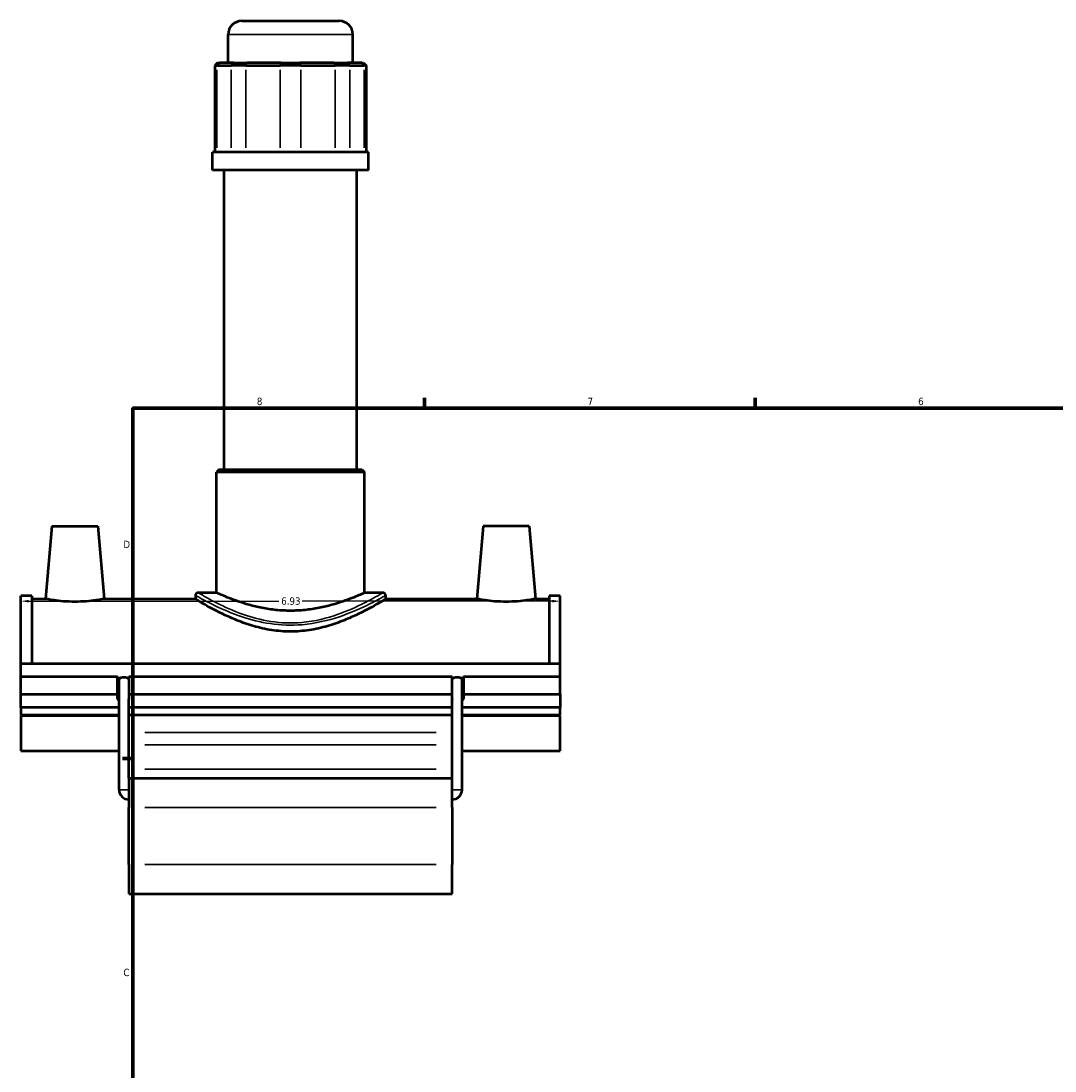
# Model space of a CAD drawing. Header units: inches. Extents: x -0.9 to 53.8, y -1.4 to 53.6.
# Tile 2 of 7: x -0.9 to 12.4, y 12.5 to 26. Entities that reach past the tile are written whole.
import ezdxf

# ---------------------------------------------------------------- set-up
doc = ezdxf.new("R2010")
doc.units = ezdxf.units.IN
doc.header["$MEASUREMENT"] = 0
for name, color, linetype, lineweight in [('Border (ANSI)', 7, 'Continuous', 70), ('Dimension (ANSI)', 7, 'Continuous', 25), ('Visible (ANSI)', 7, 'Continuous', 50), ('Visible Narrow (ANSI)', 7, 'Continuous', 35)]:
    doc.layers.add(name, color=color, linetype=linetype, lineweight=lineweight)
doc.styles.add('Note Text (ANSI)', font='tahoma.ttf')
doc.dimstyles.new('Default (ANSI)', dxfattribs={"dimtxt": 0.094488, "dimasz": 0.098425, "dimexe": 0.125, "dimexo": 0.0625, "dimgap": 0.031496, "dimtad": 0, "dimtih": 1, "dimtoh": 1, "dimrnd": 1e-08, "dimzin": 4, "dimdsep": 46, "dimtxsty": 'Note Text (ANSI)', "dimcen": 0.09, "dimdle": 0.393701, "dimclrd": 256, "dimclre": 256, "dimclrt": 5, "dimadec": 0, "dimazin": 1, "dimtfac": 1, "dimtofl": 0, "dimtmove": 0, "dimatfit": 3, "dimfxl": 1, "dimtolj": 1, "dimtzin": 4, "dimlwd": -1, "dimlwe": -1, "dimarcsym": 0})

# ---------------------------------------------------------------- blocks, each defined once
blk = doc.blocks.new('Borders Default Border')
at = {"layer": 'Border (ANSI)'}
for p, q in [((4.25, 21), (4.25, 21.134)), ((8.5, 21), (8.5, 21.134)), ((0.5, 16.5), (0.366, 16.5))]:
    blk.add_line(p, q, dxfattribs=at)
at = {"layer": 'Border (ANSI)', "flags": 128}
blk.add_lwpolyline([(0.5, 1), (0.5, 21), (33.5, 21), (33.5, 1), (0.5, 1)], dxfattribs=at)
at = {"layer": 'Border (ANSI)', "color": 5, "true_color": 0x0000ff, "char_height": 0.0945, "attachment_point": 7, "style": 'Note Text (ANSI)'}
for s, insert in [('8', (2.094, 21.038)), ('7', (6.346, 21.04)), ('6', (10.595, 21.038)), ('D', (0.378, 19.203)), ('C', (0.378, 13.701))]:
    blk.add_mtext(s, dxfattribs=dict(at, insert=insert))
blk = doc.blocks.new('*D10')
at = {"layer": 'Defpoints', "color": 0, "transparency": 16777216}
for p in [(5.992, 18.52), (-0.938, 17.999), (5.992, 17.999)]:
    blk.add_point(p, dxfattribs=at)
at = {"layer": 'Dimension (ANSI)', "transparency": 16777216}
for p, q in [((-0.84, 18.52), (2.376, 18.52)), ((5.893, 18.52), (2.678, 18.52))]:
    blk.add_line(p, q, dxfattribs=at)
for points in [[(-0.84, 18.537), (-0.84, 18.504), (-0.938, 18.52)], [(5.893, 18.537), (5.893, 18.504), (5.992, 18.52)]]:
    blk.add_solid(points, dxfattribs=at)
at = {"layer": 'Dimension (ANSI)', "color": 5, "transparency": 16777216, "insert": (2.407, 18.569), "char_height": 0.0945, "attachment_point": 1, "style": 'Note Text (ANSI)'}
blk.add_mtext('\\A1;6.93', dxfattribs=at)

msp = doc.modelspace()

# ---------------------------------------------------------------- linework, layer by layer
at = {"layer": 'Visible (ANSI)'}
for p, q in [((1.8996, 25.9749), (3.154, 25.9749)), ((1.725, 25.438), (1.725, 25.8003)), ((3.3286, 25.438), (3.3286, 25.8003)), ((1.5883, 25.438), (1.5534, 25.403)), ((1.5799, 25.403), (1.5534, 25.403)), ((1.5534, 25.403), (1.5534, 24.2875)), ((1.5799, 25.403), (1.7628, 25.403)), ((1.5883, 25.438), (1.6122, 25.438)), ((1.795, 25.438), (1.6122, 25.438)), ((1.9518, 25.403), (1.7628, 25.403)), ((1.795, 25.438), (1.9651, 25.438)), ((1.9518, 25.403), (2.3932, 25.403)), ((2.4066, 25.438), (1.9651, 25.438)), ((2.6605, 25.403), (2.3932, 25.403)), ((2.4066, 25.438), (2.6471, 25.438)), ((3.0885, 25.438), (2.6471, 25.438)), ((2.6605, 25.403), (3.1019, 25.403)), ((3.0885, 25.438), (3.2586, 25.438)), ((3.2909, 25.403), (3.1019, 25.403)), ((3.4415, 25.438), (3.2586, 25.438)), ((3.2909, 25.403), (3.4737, 25.403)), ((3.4415, 25.438), (3.4654, 25.438)), ((3.4654, 25.438), (3.5003, 25.403)), ((3.5003, 25.403), (3.4737, 25.403)), ((3.5003, 25.403), (3.5003, 24.2875)), ((3.5291, 24.2875), (1.5246, 24.2875)), ((1.5246, 24.0574), (1.5246, 24.2875)), ((3.5291, 24.0574), (3.5291, 24.2875)), ((3.5291, 24.0574), (1.5246, 24.0574)), ((1.6749, 20.214), (1.6749, 24.0574)), ((3.3787, 20.214), (3.3787, 24.0574)), ((1.6096, 20.214), (1.5747, 20.1791)), ((3.479, 20.1791), (1.5747, 20.1791)), ((1.5747, 18.6289), (1.5747, 20.1791)), ((1.6096, 20.214), (3.444, 20.214)), ((3.444, 20.214), (3.479, 20.1791)), ((3.479, 18.6289), (3.479, 20.1791)), ((-0.5404, 19.486), (-0.6224, 18.5493)), ((-0.5404, 19.486), (0.0501, 19.486)), ((0.0501, 19.486), (0.1321, 18.5493)), ((5.0036, 19.486), (4.9216, 18.5493)), ((5.5941, 19.486), (5.0036, 19.486)), ((5.5941, 19.486), (5.6761, 18.5493)), ((1.5747, 18.6289), (1.3395, 18.6289)), ((3.7142, 18.6289), (3.479, 18.6289)), ((-0.9382, 17.72), (-0.9382, 18.5891)), ((-0.7996, 18.5891), (-0.9382, 18.5891)), ((-0.7996, 18.5891), (-0.7996, 17.72)), ((-0.7996, 18.5493), (-0.6224, 18.5493)), ((0.1321, 18.5493), (1.3046, 18.5493)), ((1.3046, 18.594), (1.3046, 18.5493)), ((3.7491, 18.594), (3.7491, 18.5493)), ((3.7491, 18.5493), (4.9216, 18.5493)), ((5.6761, 18.5493), (5.8532, 18.5493)), ((5.8532, 18.5891), (5.8532, 17.72)), ((5.9918, 18.5891), (5.8532, 18.5891)), ((5.9918, 17.72), (5.9918, 18.5891)), ((-0.9382, 17.72), (5.9918, 17.72)), ((-0.9382, 17.5529), (-0.9382, 17.72)), ((5.9918, 17.5529), (5.9918, 17.72)), ((-0.9382, 17.5529), (0.3012, 17.5529)), ((-0.9382, 17.3232), (-0.9382, 17.5529)), ((0.3012, 17.3232), (0.3012, 17.5529)), ((0.4478, 17.5529), (0.4478, 17.3232)), ((0.4478, 17.5529), (4.6058, 17.5529)), ((4.6058, 17.3232), (4.6058, 17.5529)), ((4.7525, 17.5529), (4.7525, 17.3232)), ((4.7525, 17.5529), (5.9918, 17.5529)), ((5.9918, 17.3232), (5.9918, 17.5529)), ((0.3012, 17.5362), (0.3468, 17.5362)), ((0.3221, 16.0978), (0.3221, 17.518)), ((0.4231, 17.5362), (0.4478, 17.5362)), ((4.6058, 17.5362), (4.6305, 17.5362)), ((4.7068, 17.5362), (4.7525, 17.5362)), ((4.7315, 16.0978), (4.7315, 17.518)), ((-0.9382, 17.3232), (0.3012, 17.3232)), ((-0.9382, 17.156), (-0.9382, 17.3232)), ((0.3012, 17.2647), (0.3012, 17.3232)), ((0.4478, 17.3232), (0.4478, 17.2647)), ((0.4478, 17.3232), (4.6058, 17.3232)), ((4.6058, 17.2647), (4.6058, 17.3232)), ((4.7525, 17.3232), (4.7525, 17.2647)), ((4.7525, 17.3232), (5.9918, 17.3232)), ((5.9918, 17.3232), (5.9918, 17.156)), ((0.3221, 17.156), (-0.9382, 17.156)), ((-0.9382, 17.156), (-0.9382, 17.059)), ((0.4478, 16.2445), (0.4478, 17.2579)), ((4.6058, 17.156), (0.4478, 17.156)), ((4.6058, 16.2445), (4.6058, 17.2579)), ((5.9918, 17.156), (4.7315, 17.156)), ((5.9918, 17.059), (5.9918, 17.156)), ((-0.9382, 17.059), (0.3221, 17.059)), ((-0.9382, 17.0514), (-0.9382, 16.5974)), ((-0.9382, 17.0514), (0.3221, 17.0514)), ((0.4478, 17.059), (4.6058, 17.059)), ((4.7315, 17.059), (5.9918, 17.059)), ((4.7315, 17.0514), (5.9918, 17.0514)), ((5.9918, 16.5974), (5.9918, 17.0514)), ((-0.9382, 16.5974), (0.3221, 16.5974)), ((4.7315, 16.5974), (5.9918, 16.5974)), ((0.4478, 16.2445), (0.4478, 15.8692)), ((0.4478, 16.2445), (4.6058, 16.2445)), ((4.6058, 15.8692), (4.6058, 16.2445)), ((0.4478, 15.1358), (0.4478, 15.8692)), ((4.6058, 15.8692), (4.6058, 15.1358)), ((0.4478, 15.1358), (0.4478, 14.7604)), ((4.6058, 14.7604), (4.6058, 15.1358)), ((0.4478, 14.7604), (4.6058, 14.7604))]:
    msp.add_line(p, q, dxfattribs=at)
for centre, radius, start, end in [((1.8996, 25.8003), 0.1746, 90, 180), ((3.154, 25.8003), 0.1746, 0, 90), ((1.3395, 18.594), 0.0349, 90, 180), ((3.7142, 18.594), 0.0349, 0, 90), ((0.4478, 16.0978), 0.1257, 180, 270), ((4.6058, 16.0978), 0.1257, 270, 0)]:
    msp.add_arc(centre, radius, start, end, dxfattribs=at)
for centre, major_axis, ratio, start_param, end_param in [((0.385, 17.518), (-0.0629, 0), 0.3639702, 4.0602496, 5.3645284), ((4.6687, 17.518), (-0.0629, 0), 0.3639702, 4.0602496, 5.3645284), ((0.3745, 17.4944), (-0.0733, 0), 0.3420201, 0, 0.7751934), ((0.385, 17.518), (0.0629, 0), 0.3639702, 2.2229357, 3.1415927), ((0.385, 17.518), (0.0629, 0), 0.3639702, 0, 0.9186569), ((4.6687, 17.518), (0.0629, 0), 0.3639702, 2.2229357, 3.1415927), ((4.6687, 17.518), (0.0629, 0), 0.3639702, 0, 0.9186569), ((4.6792, 17.4944), (0.0733, 0), 0.3420201, 5.5079919, 6.2831853), ((0.3745, 17.2647), (-0.0733, 0), 0.3420201, 0, 0.7751934), ((0.3745, 17.2647), (0.0733, 0), 0.3420201, 6.1459514, 6.2831853), ((0.385, 17.2579), (0.0629, 0), 0.3639702, 0, 0.148249), ((4.6792, 17.2647), (-0.0733, 0), 0.3420201, 0, 0.137234), ((4.6687, 17.2579), (0.0629, 0), 0.3639702, 2.9933436, 3.1415927), ((4.6792, 17.2647), (0.0733, 0), 0.3420201, 5.5079919, 6.2831853)]:
    msp.add_ellipse(centre, major_axis=major_axis, ratio=ratio, start_param=start_param, end_param=end_param, dxfattribs=at)
for points, knots in [([(3.479, 18.6289), (3.479, 18.6289), (3.4731, 18.6262), (3.4485, 18.6151), (3.4299, 18.6067), (3.381, 18.5856), (3.3507, 18.5729), (3.2811, 18.5455), (3.2418, 18.5307), (3.1583, 18.502), (3.1111, 18.487), (3.008, 18.4583), (2.9522, 18.4447), (2.8353, 18.4218), (2.774, 18.4125), (2.6502, 18.4001), (2.5877, 18.397), (2.466, 18.397), (2.4034, 18.4001), (2.2796, 18.4125), (2.2184, 18.4218), (2.1015, 18.4447), (2.0457, 18.4583), (1.9426, 18.487), (1.8954, 18.502), (1.8118, 18.5307), (1.7725, 18.5455), (1.7029, 18.5729), (1.6727, 18.5856), (1.6238, 18.6067), (1.6052, 18.6151), (1.5806, 18.6262), (1.5747, 18.6289), (1.5747, 18.6289)], [3.7055454, 3.7055454, 3.7055454, 3.7055454, 4.1683052, 4.1683052, 4.6310651, 4.6310651, 5.0938249, 5.0938249, 5.5565847, 5.5565847, 6.0202112, 6.0202112, 6.4838378, 6.4838378, 6.9474643, 6.9474643, 7.4110908, 7.4110908, 7.8747174, 7.8747174, 8.3383439, 8.3383439, 8.8019705, 8.8019705, 9.265597, 9.265597, 9.7283568, 9.7283568, 10.1911166, 10.1911166, 10.6538765, 10.6538765, 11.1166363, 11.1166363, 11.1166363, 11.1166363]), ([(0.1321, 18.5493), (0.1321, 18.5493), (0.1226, 18.5474), (0.0844, 18.5406), (0.0556, 18.5357), (-0.0111, 18.5265), (-0.0535, 18.5216), (-0.1466, 18.5146), (-0.1974, 18.5126), (-0.2929, 18.5126), (-0.3437, 18.5146), (-0.4368, 18.5216), (-0.4792, 18.5265), (-0.5459, 18.5357), (-0.5747, 18.5406), (-0.613, 18.5474), (-0.6224, 18.5493), (-0.6224, 18.5493)], [1.4536987, 1.4536987, 1.4536987, 1.4536987, 1.8167538, 1.8167538, 2.1798089, 2.1798089, 2.5436032, 2.5436032, 2.9073975, 2.9073975, 3.2711918, 3.2711918, 3.6349861, 3.6349861, 3.9980412, 3.9980412, 4.3610962, 4.3610962, 4.3610962, 4.3610962]), ([(3.7491, 18.5493), (3.7491, 18.5493), (3.7413, 18.5445), (3.7093, 18.5251), (3.685, 18.5105), (3.6219, 18.4737), (3.583, 18.4515), (3.494, 18.4033), (3.444, 18.3774), (3.3378, 18.3262), (3.2777, 18.299), (3.1465, 18.2466), (3.0754, 18.2213), (2.9259, 18.1782), (2.8474, 18.1603), (2.6876, 18.1361), (2.6064, 18.1299), (2.4472, 18.1299), (2.366, 18.1361), (2.2063, 18.1603), (2.1277, 18.1782), (1.9783, 18.2213), (1.9072, 18.2466), (1.776, 18.299), (1.7158, 18.3262), (1.6097, 18.3774), (1.5596, 18.4033), (1.4707, 18.4515), (1.4317, 18.4737), (1.3686, 18.5105), (1.3444, 18.5251), (1.3124, 18.5445), (1.3046, 18.5493), (1.3046, 18.5493)], [4.8346318, 4.8346318, 4.8346318, 4.8346318, 5.4367672, 5.4367672, 6.0389025, 6.0389025, 6.6410379, 6.6410379, 7.2431732, 7.2431732, 7.8496958, 7.8496958, 8.4562184, 8.4562184, 9.062741, 9.062741, 9.6692636, 9.6692636, 10.2757862, 10.2757862, 10.8823088, 10.8823088, 11.4888314, 11.4888314, 12.095354, 12.095354, 12.6974894, 12.6974894, 13.2996247, 13.2996247, 13.9017601, 13.9017601, 14.5038954, 14.5038954, 14.5038954, 14.5038954]), ([(5.6761, 18.5493), (5.6761, 18.5493), (5.6666, 18.5474), (5.6284, 18.5406), (5.5996, 18.5357), (5.5329, 18.5265), (5.4905, 18.5216), (5.3974, 18.5146), (5.3466, 18.5126), (5.2988, 18.5126), (5.2511, 18.5126), (5.2003, 18.5146), (5.1072, 18.5216), (5.0648, 18.5265), (4.9981, 18.5357), (4.9693, 18.5406), (4.931, 18.5474), (4.9216, 18.5493), (4.9216, 18.5493)], [4.3610962, 4.3610962, 4.3610962, 4.3610962, 4.7241513, 4.7241513, 5.0872064, 5.0872064, 5.4510007, 5.4510007, 5.814795, 5.814795, 5.814795, 6.1785893, 6.1785893, 6.5423836, 6.5423836, 6.9054386, 6.9054386, 7.2684937, 7.2684937, 7.2684937, 7.2684937])]:
    msp.add_open_spline(points, degree=3, knots=knots, dxfattribs=at)
for points in [[(0.4478, 17.3161), (0.4478, 17.2983), (0.4476, 17.28), (0.4471, 17.2612)], [(4.6065, 17.2612), (4.606, 17.28), (4.6058, 17.2983), (4.6058, 17.3161)]]:
    msp.add_open_spline(points, degree=3, dxfattribs=at)
at = {"layer": 'Visible Narrow (ANSI)'}
for p, q in [((3.3188, 25.8003), (1.7349, 25.8003)), ((1.6106, 25.4362), (1.5816, 25.4048)), ((1.7644, 25.4048), (1.7934, 25.4362)), ((1.9645, 25.4362), (1.9524, 25.4048)), ((2.4059, 25.4362), (2.3939, 25.4048)), ((2.6478, 25.4362), (2.6598, 25.4048)), ((3.0892, 25.4362), (3.1012, 25.4048)), ((3.2602, 25.4362), (3.2893, 25.4048)), ((3.4431, 25.4362), (3.4721, 25.4048)), ((1.5799, 24.3432), (1.5799, 25.3473)), ((1.7628, 25.3473), (1.7628, 24.3432)), ((1.9518, 24.3432), (1.9518, 25.3473)), ((2.3932, 25.3473), (2.3932, 24.3432)), ((2.6605, 24.3432), (2.6605, 25.3473)), ((3.1019, 25.3473), (3.1019, 24.3432)), ((3.2909, 24.3432), (3.2909, 25.3473)), ((3.4737, 25.3473), (3.4737, 24.3432)), ((4.3979, 16.8311), (0.6557, 16.8311)), ((0.6557, 16.673), (4.3979, 16.673)), ((0.6557, 16.3597), (4.3979, 16.3597)), ((0.4471, 16.0978), (0.3229, 16.0978)), ((4.6066, 16.0978), (4.7308, 16.0978)), ((0.6557, 15.8692), (4.3979, 15.8692)), ((4.3979, 15.1358), (0.6557, 15.1358))]:
    msp.add_line(p, q, dxfattribs=at)
for points, knots in [([(3.7141, 18.6289), (3.7141, 18.6289), (3.694, 18.6168), (3.6136, 18.5707), (3.55, 18.5349), (3.3787, 18.4486), (3.2663, 18.3966), (2.9983, 18.3021), (2.8386, 18.2613), (2.5383, 18.2348), (2.4016, 18.2399), (2.1466, 18.2794), (2.028, 18.3121), (1.7902, 18.3953), (1.6762, 18.448), (1.4857, 18.544), (1.4123, 18.5864), (1.3509, 18.6221), (1.3396, 18.6288), (1.3396, 18.6288)], [14.4597364, 14.4597364, 14.4597364, 14.4597364, 15.4078213, 15.4078213, 16.4499586, 16.4499586, 17.6332868, 17.6332868, 18.9150873, 18.9150873, 19.9293917, 19.9293917, 20.9110618, 20.9110618, 22.1089748, 22.1089748, 23.3862884, 23.3862884, 24.0995935, 24.0995935, 24.0995935, 24.0995935]), ([(1.3047, 18.5939), (1.3047, 18.5939), (1.3163, 18.5873), (1.3795, 18.5522), (1.4551, 18.5105), (1.6512, 18.4161), (1.7686, 18.3643), (2.0133, 18.2825), (2.1354, 18.2504), (2.3979, 18.2116), (2.5386, 18.2065), (2.8478, 18.2326), (3.0122, 18.2727), (3.2881, 18.3656), (3.4038, 18.4167), (3.5801, 18.5016), (3.6455, 18.5367), (3.7283, 18.582), (3.749, 18.5939), (3.7491, 18.594)], [-24.0995935, -24.0995935, -24.0995935, -24.0995935, -23.3862884, -23.3862884, -22.1089748, -22.1089748, -20.9110618, -20.9110618, -19.9293917, -19.9293917, -18.9150873, -18.9150873, -17.6332868, -17.6332868, -16.4499586, -16.4499586, -15.4078213, -15.4078213, -14.4597364, -14.4597364, -14.4597364, -14.4597364])]:
    msp.add_open_spline(points, degree=3, knots=knots, dxfattribs=at)

# ---------------------------------------------------------------- block references
msp.add_blockref('Borders Default Border', (0, 0))

# ---------------------------------------------------------------- dimensions: what is measured, and where the dimension line sits
at = {"layer": 'Dimension (ANSI)'}
dim = msp.add_linear_dim(base=(5.9918, 18.5201), p1=(-0.9382, 17.9985), p2=(5.9918, 17.9985), angle=180, dimstyle='Default (ANSI)', override={"dimgap": 0.031496, "dimtih": 0, "dimtoh": 0, "dimdec": 2, "dimse1": 1, "dimse2": 1, "dimtol": 0, "dimlim": 0, "dimtp": 0, "dimtm": 0, "dimtdec": 2, "dimatfit": 1}, dxfattribs=at)
dim.commit()
dim.dimension.update_dxf_attribs({"geometry": '*D10', "text_midpoint": (2.5268, 18.5201), "dimtype": 160})

doc.saveas('drawing.dxf')
